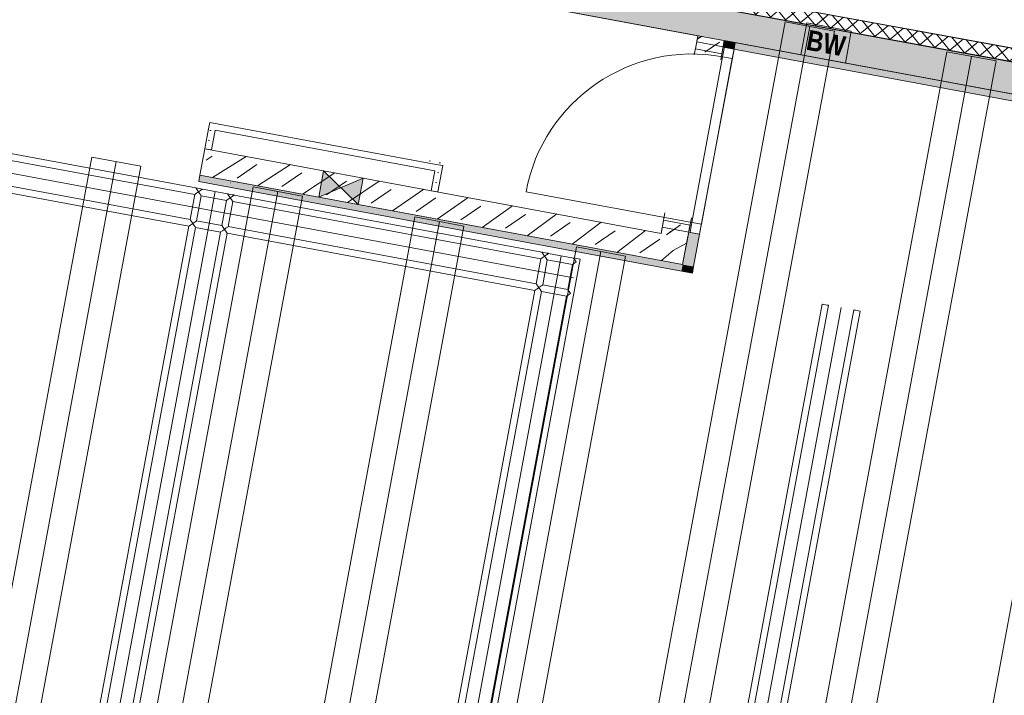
# Model space of a CAD drawing. Header units: metres. Extents: x 0 to 60282398, y -11592309 to 5708004.
# Tile 66 of 136: x 32353358.31 to 32353365.65, y 5707935.44 to 5707940.48. Entities that reach past the tile are written whole.
import ezdxf

# ---------------------------------------------------------------- set-up
doc = ezdxf.new("R2010")
doc.units = ezdxf.units.M
doc.header["$LTSCALE"] = 0.75
doc.header["$PDSIZE"] = 5
doc.linetypes.add('10417023$0$#9_Achse', pattern=[1.6, 0.00254, -1.59746])
doc.layers.get('0').update_dxf_attribs({"linetype": 'CONTINUOUS'})
for name, color, linetype, lineweight in [('10417023$0$#9_002_GES I Übersicht Erdgeschoss_1_101_Wand Aussen.A', 7, 'CONTINUOUS', 25), ('10417023$0$#9_002_GES I Übersicht Erdgeschoss_1_102_Wand Innen.A', 7, 'CONTINUOUS', 25), ('10417023$0$#9_002_GES I Übersicht Erdgeschoss_1_202_Innenwandbekleidung.A', 7, 'CONTINUOUS', 25), ('10417023$0$#9_002_GES I Übersicht Erdgeschoss_1_607b_Brandschutz 1_100', 7, 'CONTINUOUS', 25), ('10417023$0$#9_002_GES I Übersicht Erdgeschoss_1_707_Bestandsgebäude', 7, 'CONTINUOUS', 25), ('10417023$0$#9_002_GES I Übersicht Erdgeschoss_1_807b_Elektro 3D', 7, 'CONTINUOUS', 25), ('10417023$0$#9_002_GES I Übersicht Erdgeschoss_1_Neubau_102_Wand Innen.A', 7, 'CONTINUOUS', 25), ('10417023$0$#9_002_GES I Übersicht Erdgeschoss_1_Neubau_104_Decken.A', 7, 'CONTINUOUS', 25), ('10417023$0$#9_002_GES I Übersicht Erdgeschoss_1_Neubau_202_Innenwandbekleidun', 7, 'CONTINUOUS', 25), ('10417023$0$Keine', 7, 'CONTINUOUS', 13)]:
    doc.layers.add(name, color=color, linetype=linetype, lineweight=lineweight)
doc.styles.add('10417023$0$Arial Narrow (bold)', font='ARIALNB.TTF')
pattern_1 = [(44.99999999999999, (0, 0), (-0.1697056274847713, 0.1697056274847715), []), (44.99999999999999, (-0.08485281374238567, 0.08485281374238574), (-0.1697056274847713, 0.1697056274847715), [0.18, -0.05999999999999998])]
pattern_2 = [(0, (0, 0), (0, 0.075), [0.009999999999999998, -0.06500000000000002])]

# ---------------------------------------------------------------- blocks, each defined once
blk = doc.blocks.new('10417023$0$#9_MKO_LP5_ARC_GES_UP_00_002_P_G_modell (3D)')
at = {"layer": '10417023$0$#9_002_GES I Übersicht Erdgeschoss_1_101_Wand Aussen.A', "linetype": 'Continuous', "lineweight": 5, "true_color": 0xff0000}
h = blk.add_hatch(dxfattribs=at)
h.set_pattern_fill('#9_DÄMMUNG__HART_1_0001', color=1, style=0, pattern_type=2)
h.set_pattern_definition([(44.99999999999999, (0, 0), (-0.05656854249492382, 0.05656854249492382), []), (135.0000000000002, (0, 0), (0.05656854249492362, 0.056568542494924), [])])
h.paths.add_polyline_path([(-32353458.81857218, -5707777.060263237), (-32353491.87815165, -5707777.151573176), (-32353491.87786302, -5707777.242828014), (-32353488.711808, -5707777.242914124), (-32353458.81857218, -5707777.160344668)])
at = {"layer": '10417023$0$#9_002_GES I Übersicht Erdgeschoss_1_102_Wand Innen.A', "linetype": 'Continuous', "lineweight": 5, "true_color": 0xff0000}
h = blk.add_hatch(dxfattribs=at)
h.set_pattern_fill('#9_BETON__STAHLBETON_0001', color=1, style=0, pattern_type=2)
h.set_pattern_definition(pattern_1)
h.paths.add_polyline_path([(-32353484.92409519, -5707777.462796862), (-32353484.92409519, -5707777.562796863), (-32353484.72409519, -5707777.562796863), (-32353484.72409519, -5707777.462796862)])
h = blk.add_hatch(dxfattribs=at)
h.set_pattern_fill('#9_BETON__STAHLBETON_0001', color=1, style=0, pattern_type=2)
h.set_pattern_definition(pattern_1)
h.paths.add_polyline_path([(-32353484.92409519, -5707778.962828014), (-32353484.72409519, -5707778.962828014), (-32353484.72409519, -5707778.862828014), (-32353484.92409519, -5707778.862828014)])
at = {"layer": '10417023$0$#9_002_GES I Übersicht Erdgeschoss_1_202_Innenwandbekleidung.A', "linetype": 'Continuous', "lineweight": 5, "true_color": 0xff0000}
h = blk.add_hatch(dxfattribs=at)
h.set_pattern_fill('#9_GIPSKARTON_0001_1', color=1, style=0, pattern_type=2)
h.set_pattern_definition(pattern_2)
h.paths.add_polyline_path([(-32353488.38409519, -5707778.762828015), (-32353488.38409519, -5707778.812828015), (-32353488.33409519, -5707778.812828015)])
h = blk.add_hatch(dxfattribs=at)
h.set_pattern_fill('#9_GIPSKARTON_0001_1', color=1, style=0, pattern_type=2)
h.set_pattern_definition(pattern_2)
h.paths.add_polyline_path([(-32353488.33409519, -5707778.762828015), (-32353488.38409519, -5707778.762828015), (-32353488.33409519, -5707778.812828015)])
h = blk.add_hatch(dxfattribs=at)
h.set_pattern_fill('#9_GIPSKARTON_0001_1', color=1, style=0, pattern_type=2)
h.set_pattern_definition(pattern_2)
h.paths.add_polyline_path([(-32353486.66709519, -5707778.762828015), (-32353488.33409519, -5707778.762828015), (-32353488.33409519, -5707778.812828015), (-32353486.66709519, -5707778.812828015)])
h = blk.add_hatch(dxfattribs=at)
h.set_pattern_fill('#9_GIPSKARTON_0001_1', color=1, style=0, pattern_type=2)
h.set_pattern_definition(pattern_2)
h.paths.add_polyline_path([(-32353486.61709519, -5707778.762828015), (-32353486.66709519, -5707778.762828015), (-32353486.66709519, -5707778.812828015)])
at = {"layer": '10417023$0$#9_002_GES I Übersicht Erdgeschoss_1_202_Innenwandbekleidung.A', "linetype": 'Continuous', "lineweight": 5}
h = blk.add_hatch(dxfattribs=at)
h.set_pattern_fill('#9_GIPSKARTON_0001_1', color=255, style=0, pattern_type=2)
h.set_pattern_definition(pattern_2)
h.paths.add_polyline_path([(-32353486.66709519, -5707778.812828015), (-32353486.61709519, -5707778.812828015), (-32353486.61709519, -5707778.762828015)])
at = {"layer": '10417023$0$#9_002_GES I Übersicht Erdgeschoss_1_202_Innenwandbekleidung.A', "linetype": 'Continuous', "lineweight": 5, "true_color": 0xff0000}
h = blk.add_hatch(dxfattribs=at)
h.set_pattern_fill('#9_GIPSKARTON_0001_1', color=1, style=0, pattern_type=2)
h.set_pattern_definition(pattern_2)
h.paths.add_polyline_path([(-32353488.38409519, -5707778.812828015), (-32353488.38409519, -5707778.962828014), (-32353488.33409519, -5707778.962828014), (-32353488.33409519, -5707778.812828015)])
h = blk.add_hatch(dxfattribs=at)
h.set_pattern_fill('#9_GIPSKARTON_0001_1', color=1, style=0, pattern_type=2)
h.set_pattern_definition(pattern_2)
h.paths.add_polyline_path([(-32353486.66709519, -5707778.812828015), (-32353486.66709519, -5707778.962828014), (-32353486.61709519, -5707778.962828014), (-32353486.61709519, -5707778.812828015)])
at = {"layer": '10417023$0$#9_002_GES I Übersicht Erdgeschoss_1_Neubau_102_Wand Innen.A', "linetype": 'Continuous', "lineweight": 5, "true_color": 0xff0000}
h = blk.add_hatch(dxfattribs=at)
h.set_pattern_fill('#9_BETON__STAHLBETON_0001', color=1, style=0, pattern_type=2)
h.set_pattern_definition(pattern_1)
h.paths.add_polyline_path([(-32353491.64409519, -5707777.242828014), (-32353491.64409519, -5707777.462828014), (-32353458.49420428, -5707777.462827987), (-32353458.49420428, -5707776.822683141), (-32353458.71420428, -5707776.821624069), (-32353458.71420428, -5707777.159982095), (-32353488.711808, -5707777.242914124)])
h = blk.add_hatch(dxfattribs=at)
h.set_pattern_fill('#9_BETON__STAHLBETON_0001', color=1, style=0, pattern_type=2)
h.set_pattern_definition(pattern_1)
h.paths.add_polyline_path([(-32353484.72409518, -5707777.462828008), (-32353484.92409519, -5707777.462828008), (-32353484.92409519, -5707777.509328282), (-32353484.72409518, -5707777.509328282)])
h = blk.add_hatch(dxfattribs=at)
h.set_pattern_fill('#9_BETON__STAHLBETON_0001', color=1, style=0, pattern_type=2)
h.set_pattern_definition(pattern_1)
h.paths.add_polyline_path([(-32353484.92409519, -5707778.916328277), (-32353484.92409519, -5707778.962828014), (-32353484.72409518, -5707778.962828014), (-32353484.72409518, -5707778.916328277)])
h = blk.add_hatch(dxfattribs=at)
h.set_pattern_fill('#9_BETON__STAHLBETON_0001', color=1, style=0, pattern_type=2)
h.set_pattern_definition(pattern_1)
h.paths.add_polyline_path([(-32353484.92409519, -5707778.962828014), (-32353488.38409519, -5707778.962828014), (-32353488.38409519, -5707779.162828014), (-32353484.92409519, -5707779.162828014)])
h = blk.add_hatch(dxfattribs=at)
h.set_pattern_fill('#9_BETON__STAHLBETON_0001', color=1, style=0, pattern_type=2)
h.set_pattern_definition(pattern_1)
h.paths.add_polyline_path([(-32353484.72409519, -5707778.962828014), (-32353484.92409519, -5707778.962828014), (-32353484.72409519, -5707779.162828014)])
h = blk.add_hatch(dxfattribs=at)
h.set_pattern_fill('#9_BETON__STAHLBETON_0001', color=1, style=0, pattern_type=2)
h.set_pattern_definition(pattern_1)
h.paths.add_polyline_path([(-32353484.72409519, -5707778.962828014), (-32353484.92409519, -5707778.962828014), (-32353484.72409519, -5707779.162828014)])
h = blk.add_hatch(dxfattribs=at)
h.set_pattern_fill('#9_BETON__STAHLBETON_0001', color=1, style=0, pattern_type=2)
h.set_pattern_definition(pattern_1)
h.paths.add_polyline_path([(-32353484.72409519, -5707779.162828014), (-32353484.92409519, -5707778.962828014), (-32353484.92409519, -5707779.162828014)])
at = {"layer": '10417023$0$#9_002_GES I Übersicht Erdgeschoss_1_101_Wand Aussen.A', "color": 1, "linetype": 'Continuous', "lineweight": 18, "true_color": 0xff0000, "flags": 128}
blk.add_lwpolyline([(-32353458.81857218, -5707777.060263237), (-32353491.87815165, -5707777.151573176), (-32353491.87786302, -5707777.242828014), (-32353488.711808, -5707777.242914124), (-32353458.81857218, -5707777.160344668)], close=True, dxfattribs=at)
at = {"layer": '10417023$0$#9_002_GES I Übersicht Erdgeschoss_1_102_Wand Innen.A', "color": 1, "linetype": 'Continuous', "lineweight": 18, "true_color": 0xff0000, "flags": 128}
for points in [[(-32353484.92409519, -5707777.462796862), (-32353484.92409519, -5707777.562796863), (-32353484.72409519, -5707777.562796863), (-32353484.72409519, -5707777.462796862)], [(-32353484.92409519, -5707778.962828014), (-32353484.92409519, -5707778.862828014), (-32353484.72409519, -5707778.862828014), (-32353484.72409519, -5707779.162828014)]]:
    blk.add_lwpolyline(points, dxfattribs=at)
at = {"layer": '10417023$0$#9_002_GES I Übersicht Erdgeschoss_1_202_Innenwandbekleidung.A', "color": 1, "linetype": 'Continuous', "lineweight": 13, "true_color": 0xff0000}
for p, q in [((-32353488.38409519, -5707778.762828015), (-32353488.38409519, -5707778.812828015)), ((-32353486.66709519, -5707778.762828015), (-32353488.38409519, -5707778.762828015)), ((-32353486.61709519, -5707778.762828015), (-32353486.66709519, -5707778.762828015)), ((-32353486.61709519, -5707778.962828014), (-32353486.61709519, -5707778.762828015)), ((-32353488.38409519, -5707778.812828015), (-32353488.38409519, -5707778.962828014)), ((-32353488.33409519, -5707778.812828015), (-32353486.66709519, -5707778.812828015)), ((-32353488.33409519, -5707778.962828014), (-32353488.33409519, -5707778.812828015)), ((-32353486.66709519, -5707778.812828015), (-32353486.66709519, -5707778.962828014)), ((-32353488.33409519, -5707778.962828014), (-32353488.38409519, -5707778.962828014)), ((-32353486.66709519, -5707778.962828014), (-32353486.61709519, -5707778.962828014)), ((-32353484.72409519, -5707779.162828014), (-32353488.38409519, -5707779.162828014)), ((-32353488.38409519, -5707779.212828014), (-32353488.38409519, -5707779.162828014)), ((-32353484.64109519, -5707779.212828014), (-32353484.64109519, -5707779.162828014)), ((-32353488.38409519, -5707779.212828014), (-32353484.64109519, -5707779.212828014))]:
    blk.add_line(p, q, dxfattribs=at)
at = {"layer": '10417023$0$#9_002_GES I Übersicht Erdgeschoss_1_202_Innenwandbekleidung.A', "color": 1, "linetype": 'Continuous', "true_color": 0xff0000}
for points in [[(-32353484.72409519, -5707779.162828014), (-32353488.38409519, -5707779.162828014), (-32353484.72409519, -5707779.212828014), (-32353488.38409519, -5707779.212828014)], [(-32353484.64109519, -5707779.162828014), (-32353484.72409519, -5707779.162828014), (-32353484.64109519, -5707779.212828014)], [(-32353484.64109519, -5707779.212828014), (-32353484.72409519, -5707779.162828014), (-32353484.72409519, -5707779.212828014)]]:
    blk.add_solid(points, dxfattribs=at)
at = {"layer": '10417023$0$#9_002_GES I Übersicht Erdgeschoss_1_607b_Brandschutz 1_100', "color": 1, "linetype": 'Continuous', "lineweight": 13, "true_color": 0xff0000}
for p, q in [((-32353483.80613183, -5707777.220179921), (-32353484.14363331, -5707777.220179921)), ((-32353484.14363331, -5707777.220179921), (-32353484.14363331, -5707777.462827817)), ((-32353483.80613183, -5707777.462827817), (-32353483.80613183, -5707777.220179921)), ((-32353484.14363331, -5707777.462827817), (-32353483.80613183, -5707777.462827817))]:
    blk.add_line(p, q, dxfattribs=at)
at = {"layer": '10417023$0$#9_002_GES I Übersicht Erdgeschoss_1_707_Bestandsgebäude', "color": 1, "linetype": 'Continuous', "lineweight": 13, "true_color": 0xff0000}
blk.add_line((-32353491.87815165, -5707777.151573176), (-32353460.72702961, -5707777.065534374), dxfattribs=at)
at = {"layer": '10417023$0$#9_002_GES I Übersicht Erdgeschoss_1_807b_Elektro 3D', "color": 1, "linetype": 'Continuous', "lineweight": 13, "true_color": 0xff0000}
for p, q in [((-32353488.39649742, -5707779.262828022), (-32353491.00409519, -5707779.262828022)), ((-32353488.39649742, -5707779.312828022), (-32353491.00409519, -5707779.312828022)), ((-32353488.39314806, -5707779.262828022), (-32353488.39649742, -5707779.262828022)), ((-32353488.39314806, -5707779.266177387), (-32353488.39649742, -5707779.262828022)), ((-32353488.39649742, -5707779.312828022), (-32353488.39314806, -5707779.309478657)), ((-32353488.39649742, -5707779.312828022), (-32353488.39649742, -5707779.502828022)), ((-32353488.38399743, -5707779.262828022), (-32353488.39314806, -5707779.262828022)), ((-32353488.37149743, -5707779.262828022), (-32353488.38399743, -5707779.262828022)), ((-32353488.35899743, -5707779.262828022), (-32353488.37149743, -5707779.262828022)), ((-32353488.34984679, -5707779.262828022), (-32353488.35899743, -5707779.262828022)), ((-32353488.34649742, -5707779.262828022), (-32353488.34984679, -5707779.262828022)), ((-32353488.34649742, -5707779.262828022), (-32353488.34984679, -5707779.266177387)), ((-32353488.34984679, -5707779.309478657), (-32353488.34649742, -5707779.312828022)), ((-32353488.15649743, -5707779.262828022), (-32353488.34649742, -5707779.262828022)), ((-32353488.34649742, -5707779.312828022), (-32353488.34649742, -5707779.502828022)), ((-32353488.15649743, -5707779.312828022), (-32353488.34649742, -5707779.312828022)), ((-32353488.25149722, -5707779.262828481), (-32353488.25149722, -5707786.7394938)), ((-32353488.15314806, -5707779.262828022), (-32353488.15649743, -5707779.262828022)), ((-32353488.15314806, -5707779.266177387), (-32353488.15649743, -5707779.262828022)), ((-32353488.15649743, -5707779.312828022), (-32353488.15314806, -5707779.309478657)), ((-32353488.15649743, -5707779.312828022), (-32353488.15649743, -5707779.502828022)), ((-32353488.14399742, -5707779.262828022), (-32353488.15314806, -5707779.262828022)), ((-32353488.13149742, -5707779.262828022), (-32353488.14399742, -5707779.262828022)), ((-32353488.11899742, -5707779.262828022), (-32353488.13149742, -5707779.262828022)), ((-32353488.10984679, -5707779.262828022), (-32353488.11899742, -5707779.262828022)), ((-32353488.10649743, -5707779.262828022), (-32353488.10984679, -5707779.262828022)), ((-32353488.10649743, -5707779.262828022), (-32353488.10984679, -5707779.266177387)), ((-32353488.10984679, -5707779.309478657), (-32353488.10649743, -5707779.312828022)), ((-32353485.77249374, -5707779.262828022), (-32353488.10649743, -5707779.262828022)), ((-32353488.10649743, -5707779.312828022), (-32353488.10649743, -5707779.502828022)), ((-32353485.77249374, -5707779.312828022), (-32353488.10649743, -5707779.312828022)), ((-32353485.76914438, -5707779.262828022), (-32353485.77249374, -5707779.262828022)), ((-32353485.76914438, -5707779.266177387), (-32353485.77249374, -5707779.262828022)), ((-32353485.77249374, -5707779.312828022), (-32353485.76914438, -5707779.309478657)), ((-32353485.77249374, -5707779.312828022), (-32353485.77249374, -5707779.502828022)), ((-32353485.75999374, -5707779.262828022), (-32353485.76914438, -5707779.262828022)), ((-32353485.74749374, -5707779.262828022), (-32353485.75999374, -5707779.262828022)), ((-32353485.73499374, -5707779.262828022), (-32353485.74749374, -5707779.262828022)), ((-32353485.72584311, -5707779.262828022), (-32353485.73499374, -5707779.262828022)), ((-32353485.72249375, -5707779.262828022), (-32353485.72584311, -5707779.262828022)), ((-32353485.72249375, -5707779.262828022), (-32353485.72584311, -5707779.266177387)), ((-32353485.72584311, -5707779.309478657), (-32353485.72249375, -5707779.312828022)), ((-32353485.53249374, -5707779.262828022), (-32353485.72249375, -5707779.262828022)), ((-32353485.72249375, -5707779.312828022), (-32353485.72249375, -5707779.502828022)), ((-32353485.53249374, -5707779.312828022), (-32353485.72249375, -5707779.312828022)), ((-32353485.62749386, -5707779.262828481), (-32353485.62749386, -5707786.7394938)), ((-32353485.52914438, -5707779.262828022), (-32353485.53249374, -5707779.262828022)), ((-32353485.52914438, -5707779.266177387), (-32353485.53249374, -5707779.262828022)), ((-32353485.53249374, -5707779.312828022), (-32353485.52914438, -5707779.309478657)), ((-32353485.53249374, -5707779.312828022), (-32353485.53249374, -5707779.502828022)), ((-32353485.51999374, -5707779.262828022), (-32353485.52914438, -5707779.262828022)), ((-32353485.50749375, -5707779.262828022), (-32353485.51999374, -5707779.262828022)), ((-32353485.49499374, -5707779.262828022), (-32353485.50749375, -5707779.262828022)), ((-32353485.48584311, -5707779.262828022), (-32353485.49499374, -5707779.262828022)), ((-32353485.48249374, -5707779.262828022), (-32353485.48584311, -5707779.262828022)), ((-32353485.48249374, -5707779.262828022), (-32353485.48249374, -5707786.739494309)), ((-32353483.6451648, -5707779.262828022), (-32353483.64851416, -5707779.262828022)), ((-32353483.64851416, -5707779.262828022), (-32353483.64851416, -5707786.739494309)), ((-32353483.63601416, -5707779.262828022), (-32353483.6451648, -5707779.262828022)), ((-32353483.62351416, -5707779.262828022), (-32353483.63601416, -5707779.262828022)), ((-32353483.61101416, -5707779.262828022), (-32353483.62351416, -5707779.262828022)), ((-32353483.60186353, -5707779.262828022), (-32353483.61101416, -5707779.262828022)), ((-32353483.59851417, -5707779.262828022), (-32353483.60186353, -5707779.262828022)), ((-32353483.59851417, -5707779.262828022), (-32353483.59851417, -5707786.739494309)), ((-32353483.50351418, -5707779.262828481), (-32353483.50351418, -5707786.7394938)), ((-32353483.4051648, -5707779.262828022), (-32353483.40851416, -5707779.262828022)), ((-32353483.40851416, -5707779.262828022), (-32353483.40851416, -5707786.739494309)), ((-32353483.39601417, -5707779.262828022), (-32353483.4051648, -5707779.262828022)), ((-32353483.38351416, -5707779.262828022), (-32353483.39601417, -5707779.262828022)), ((-32353483.37101416, -5707779.262828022), (-32353483.38351416, -5707779.262828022)), ((-32353483.36186353, -5707779.262828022), (-32353483.37101416, -5707779.262828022)), ((-32353483.35851416, -5707779.262828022), (-32353483.36186353, -5707779.262828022)), ((-32353483.35851416, -5707779.262828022), (-32353483.35851416, -5707786.739494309)), ((-32353485.50755724, -5707779.40782793), (-32353491.26909567, -5707779.40782793)), ((-32353488.39649742, -5707779.502828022), (-32353491.00409519, -5707779.502828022)), ((-32353488.39314806, -5707779.506177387), (-32353488.39649742, -5707779.502828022)), ((-32353488.34649742, -5707779.502828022), (-32353488.34984679, -5707779.506177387)), ((-32353488.15649743, -5707779.502828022), (-32353488.34649742, -5707779.502828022)), ((-32353488.15314806, -5707779.506177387), (-32353488.15649743, -5707779.502828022)), ((-32353488.10649743, -5707779.502828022), (-32353488.10984679, -5707779.506177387)), ((-32353485.77249374, -5707779.502828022), (-32353488.10649743, -5707779.502828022)), ((-32353485.76914438, -5707779.506177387), (-32353485.77249374, -5707779.502828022)), ((-32353485.72249375, -5707779.502828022), (-32353485.72584311, -5707779.506177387)), ((-32353485.53249374, -5707779.502828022), (-32353485.72249375, -5707779.502828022)), ((-32353485.52914438, -5707779.506177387), (-32353485.53249374, -5707779.502828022)), ((-32353488.39649742, -5707779.552828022), (-32353491.00409519, -5707779.552828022)), ((-32353488.39649742, -5707779.552828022), (-32353488.39314806, -5707779.549478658)), ((-32353488.39649742, -5707779.552828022), (-32353488.39649742, -5707786.449494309)), ((-32353488.34984679, -5707779.549478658), (-32353488.34649742, -5707779.552828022)), ((-32353488.34649742, -5707779.552828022), (-32353488.34649742, -5707786.449494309)), ((-32353488.15649743, -5707779.552828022), (-32353488.34649742, -5707779.552828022)), ((-32353488.15649743, -5707779.552828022), (-32353488.15314806, -5707779.549478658)), ((-32353488.15649743, -5707779.552828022), (-32353488.15649743, -5707786.449494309)), ((-32353488.10984679, -5707779.549478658), (-32353488.10649743, -5707779.552828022)), ((-32353488.10649743, -5707779.552828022), (-32353488.10649743, -5707786.449494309)), ((-32353485.77249374, -5707779.552828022), (-32353488.10649743, -5707779.552828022)), ((-32353485.77249374, -5707779.552828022), (-32353485.76914438, -5707779.549478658)), ((-32353485.77249374, -5707779.552828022), (-32353485.77249374, -5707786.449494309)), ((-32353485.72584311, -5707779.549478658), (-32353485.72249375, -5707779.552828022)), ((-32353485.72249375, -5707779.552828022), (-32353485.72249375, -5707786.449494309)), ((-32353485.53249374, -5707779.552828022), (-32353485.72249375, -5707779.552828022)), ((-32353485.53249374, -5707779.552828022), (-32353485.52914438, -5707779.549478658)), ((-32353485.53249374, -5707779.552828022), (-32353485.53249374, -5707786.449494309))]:
    blk.add_line(p, q, dxfattribs=at)
at = {"layer": '10417023$0$#9_002_GES I Übersicht Erdgeschoss_1_807b_Elektro 3D', "color": 1, "linetype": 'Continuous', "lineweight": 13, "true_color": 0xff0000, "flags": 128}
for points in [[(-32353488.34984679, -5707779.309478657), (-32353488.35899743, -5707779.300328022), (-32353488.37149743, -5707779.287828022), (-32353488.38399743, -5707779.275328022), (-32353488.39314806, -5707779.266177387)], [(-32353488.34984679, -5707779.266177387), (-32353488.35899743, -5707779.275328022), (-32353488.37149743, -5707779.287828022), (-32353488.38399743, -5707779.300328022), (-32353488.39314806, -5707779.309478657)], [(-32353488.10984679, -5707779.309478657), (-32353488.11899742, -5707779.300328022), (-32353488.13149742, -5707779.287828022), (-32353488.14399742, -5707779.275328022), (-32353488.15314806, -5707779.266177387)], [(-32353488.10984679, -5707779.266177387), (-32353488.11899742, -5707779.275328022), (-32353488.13149742, -5707779.287828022), (-32353488.14399742, -5707779.300328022), (-32353488.15314806, -5707779.309478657)], [(-32353485.72584311, -5707779.309478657), (-32353485.73499374, -5707779.300328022), (-32353485.74749374, -5707779.287828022), (-32353485.75999374, -5707779.275328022), (-32353485.76914438, -5707779.266177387)], [(-32353485.72584311, -5707779.266177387), (-32353485.73499374, -5707779.275328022), (-32353485.74749374, -5707779.287828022), (-32353485.75999374, -5707779.300328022), (-32353485.76914438, -5707779.309478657)], [(-32353485.50755771, -5707779.287764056), (-32353485.51999374, -5707779.275328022), (-32353485.52914438, -5707779.266177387)], [(-32353485.52914438, -5707779.309478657), (-32353485.51999374, -5707779.300328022), (-32353485.50755771, -5707779.28789199)], [(-32353488.34984679, -5707779.549478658), (-32353488.35899743, -5707779.540328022), (-32353488.37149743, -5707779.527828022), (-32353488.38399743, -5707779.515328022), (-32353488.39314806, -5707779.506177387)], [(-32353488.34984679, -5707779.506177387), (-32353488.35899743, -5707779.515328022), (-32353488.37149743, -5707779.527828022), (-32353488.38399743, -5707779.540328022), (-32353488.39314806, -5707779.549478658)], [(-32353488.10984679, -5707779.549478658), (-32353488.11899742, -5707779.540328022), (-32353488.13149742, -5707779.527828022), (-32353488.14399742, -5707779.515328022), (-32353488.15314806, -5707779.506177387)], [(-32353488.10984679, -5707779.506177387), (-32353488.11899742, -5707779.515328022), (-32353488.13149742, -5707779.527828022), (-32353488.14399742, -5707779.540328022), (-32353488.15314806, -5707779.549478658)], [(-32353485.72584311, -5707779.549478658), (-32353485.73499374, -5707779.540328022), (-32353485.74749374, -5707779.527828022), (-32353485.75999374, -5707779.515328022), (-32353485.76914438, -5707779.506177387)], [(-32353485.72584311, -5707779.506177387), (-32353485.73499374, -5707779.515328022), (-32353485.74749374, -5707779.527828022), (-32353485.75999374, -5707779.540328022), (-32353485.76914438, -5707779.549478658)], [(-32353485.50755771, -5707779.527764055), (-32353485.51999374, -5707779.515328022), (-32353485.52914438, -5707779.506177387)], [(-32353485.52914438, -5707779.549478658), (-32353485.51999374, -5707779.540328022), (-32353485.50755771, -5707779.52789199)]]:
    blk.add_lwpolyline(points, dxfattribs=at)
at = {"layer": '10417023$0$#9_002_GES I Übersicht Erdgeschoss_1_Neubau_102_Wand Innen.A', "color": 1, "linetype": 'Continuous', "lineweight": 18, "true_color": 0xff0000}
for p, q in [((-32353458.71420428, -5707777.159982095), (-32353488.711808, -5707777.242914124)), ((-32353491.64409519, -5707777.462828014), (-32353484.92409519, -5707777.462828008)), ((-32353484.92409519, -5707777.462828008), (-32353484.92409519, -5707777.509328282)), ((-32353484.72409519, -5707777.462828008), (-32353462.62410621, -5707777.46282799)), ((-32353484.72409519, -5707777.50932826), (-32353484.72409519, -5707777.462828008)), ((-32353484.7240945, -5707777.509328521), (-32353484.92409474, -5707777.509328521)), ((-32353484.92409519, -5707778.916328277), (-32353484.92409519, -5707778.962828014)), ((-32353484.7240945, -5707778.91632887), (-32353484.92409474, -5707778.91632887)), ((-32353484.72409519, -5707778.962828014), (-32353484.72409519, -5707778.916328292)), ((-32353487.48408442, -5707778.962828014), (-32353488.38409519, -5707778.962828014)), ((-32353488.38409519, -5707779.162828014), (-32353488.38409519, -5707778.962828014)), ((-32353487.18408443, -5707778.962828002), (-32353487.48408442, -5707778.962828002)), ((-32353484.92409519, -5707778.962828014), (-32353487.18408443, -5707778.962828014)), ((-32353484.72409519, -5707779.162828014), (-32353484.72409519, -5707778.962828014)), ((-32353484.72409519, -5707779.162828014), (-32353484.72409519, -5707778.962828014)), ((-32353488.38409519, -5707779.162828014), (-32353487.48408442, -5707779.162828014)), ((-32353487.48408442, -5707779.162828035), (-32353487.18408443, -5707779.162828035)), ((-32353487.18408443, -5707779.162828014), (-32353484.72409519, -5707779.162828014))]:
    blk.add_line(p, q, dxfattribs=at)
at = {"layer": '10417023$0$#9_002_GES I Übersicht Erdgeschoss_1_Neubau_102_Wand Innen.A', "color": 1, "linetype": 'Continuous', "lineweight": 13, "true_color": 0xff0000}
for p, q in [((-32353462.40409519, -5707777.170183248), (-32353488.711808, -5707777.242914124)), ((-32353491.64409519, -5707777.462828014), (-32353462.40409519, -5707777.462827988)), ((-32353484.72409519, -5707777.509328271), (-32353484.92409474, -5707777.509328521)), ((-32353484.71409449, -5707777.584327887), (-32353484.71409449, -5707777.509328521)), ((-32353484.71409449, -5707777.509328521), (-32353484.64109455, -5707777.509328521)), ((-32353484.64109455, -5707777.509328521), (-32353484.64109455, -5707777.599328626)), ((-32353484.64109455, -5707777.584327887), (-32353484.71409449, -5707777.584327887)), ((-32353484.71409449, -5707777.584327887), (-32353484.64109455, -5707777.584327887)), ((-32353484.71409449, -5707778.84132806), (-32353484.71409449, -5707777.584327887)), ((-32353484.64109455, -5707777.599328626), (-32353484.64109455, -5707777.584327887)), ((-32353484.64109455, -5707777.584327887), (-32353484.64109455, -5707778.84132806)), ((-32353484.71409449, -5707778.84132806), (-32353485.97109466, -5707778.84132806)), ((-32353484.64109455, -5707778.84132806), (-32353484.71409449, -5707778.84132806)), ((-32353484.71409449, -5707778.84132806), (-32353484.71409449, -5707778.91632887)), ((-32353484.64109455, -5707778.84132806), (-32353484.71409449, -5707778.84132806)), ((-32353484.64109455, -5707778.91632887), (-32353484.64109455, -5707778.826328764)), ((-32353484.64109455, -5707778.826328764), (-32353484.64109455, -5707778.84132806)), ((-32353484.72409519, -5707778.916328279), (-32353484.92409474, -5707778.91632887)), ((-32353484.71409449, -5707778.91632887), (-32353484.64109455, -5707778.91632887)), ((-32353487.48408474, -5707779.162828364), (-32353487.18408439, -5707778.96282813)), ((-32353487.48408474, -5707778.96282813), (-32353487.18408439, -5707779.162828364)), ((-32353487.48408442, -5707778.962828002), (-32353487.48408442, -5707779.162828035)), ((-32353487.18408443, -5707779.162828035), (-32353487.18408443, -5707778.962828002))]:
    blk.add_line(p, q, dxfattribs=at)
at = {"layer": '10417023$0$#9_002_GES I Übersicht Erdgeschoss_1_Neubau_102_Wand Innen.A', "color": 1, "linetype": '10417023$0$#9_Achse', "lineweight": 13, "true_color": 0xff0000}
for p, q in [((-32353484.92409474, -5707777.509328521), (-32353484.92409474, -5707778.91632887)), ((-32353484.7240945, -5707777.509328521), (-32353484.7240945, -5707778.91632887))]:
    blk.add_line(p, q, dxfattribs=at)
at = {"layer": '10417023$0$#9_002_GES I Übersicht Erdgeschoss_1_Neubau_102_Wand Innen.A', "color": 1, "linetype": 'Continuous', "lineweight": 13, "true_color": 0xff0000}
blk.add_arc((-32353484.71409519, -5707778.84132828), 1.257000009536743, 90, 179.9999999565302, dxfattribs=at)
at = {"layer": '10417023$0$#9_002_GES I Übersicht Erdgeschoss_1_Neubau_102_Wand Innen.A', "color": 1, "linetype": 'Continuous', "lineweight": 5, "true_color": 0xff0000, "transparency": 33554687}
for p in [(-32353484.72409519, -5707777.509328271), (-32353484.72409519, -5707777.509328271), (-32353484.72409519, -5707778.916328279), (-32353484.72409519, -5707778.916328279)]:
    blk.add_point(p, dxfattribs=at)
at = {"layer": '10417023$0$#9_002_GES I Übersicht Erdgeschoss_1_Neubau_102_Wand Innen.A', "color": 1, "linetype": 'Continuous', "true_color": 0xff0000}
for points in [[(-32353487.48408442, -5707778.962828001), (-32353487.48408442, -5707779.162828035), (-32353487.33408443, -5707779.062828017)], [(-32353487.18408443, -5707778.962828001), (-32353487.33408443, -5707779.062828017), (-32353487.18408443, -5707779.162828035)]]:
    blk.add_solid(points, dxfattribs=at)
at = {"layer": '10417023$0$#9_002_GES I Übersicht Erdgeschoss_1_Neubau_104_Decken.A', "color": 1, "linetype": 'Continuous', "lineweight": 13, "true_color": 0xff0000}
for p, q in [((-32353484.30251468, -5707788.759575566), (-32353484.30251468, -5707777.242827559)), ((-32353483.92951439, -5707777.242827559), (-32353484.30251468, -5707777.242827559)), ((-32353484.11601381, -5707788.759575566), (-32353484.11601381, -5707777.242827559)), ((-32353483.92951439, -5707788.759575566), (-32353483.92951439, -5707777.242827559)), ((-32353483.07751397, -5707788.759575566), (-32353483.07751397, -5707777.242827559)), ((-32353482.70451368, -5707777.242827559), (-32353483.07751397, -5707777.242827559)), ((-32353482.89101455, -5707788.759575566), (-32353482.89101455, -5707777.242827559)), ((-32353482.70451368, -5707788.759575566), (-32353482.70451368, -5707777.242827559)), ((-32353481.8525147, -5707788.759575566), (-32353481.8525147, -5707777.242827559)), ((-32353489.20250598, -5707786.824536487), (-32353489.20250598, -5707779.177826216)), ((-32353488.82950569, -5707779.177826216), (-32353489.20250598, -5707779.177826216)), ((-32353489.01600511, -5707786.824536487), (-32353489.01600511, -5707779.177826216)), ((-32353488.82950569, -5707786.824536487), (-32353488.82950569, -5707779.177826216)), ((-32353487.97750383, -5707786.824536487), (-32353487.97750383, -5707779.177826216)), ((-32353487.60450353, -5707779.177826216), (-32353487.97750383, -5707779.177826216)), ((-32353487.7910044, -5707786.824536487), (-32353487.7910044, -5707779.177826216)), ((-32353487.60450353, -5707786.824536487), (-32353487.60450353, -5707779.177826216)), ((-32353486.75250456, -5707786.824536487), (-32353486.75250456, -5707779.177826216)), ((-32353486.37950427, -5707779.177826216), (-32353486.75250456, -5707779.177826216)), ((-32353486.56600369, -5707786.824536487), (-32353486.56600369, -5707779.177826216)), ((-32353486.37950427, -5707786.824536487), (-32353486.37950427, -5707779.177826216)), ((-32353485.52750529, -5707786.824536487), (-32353485.52750529, -5707779.177826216)), ((-32353485.154505, -5707779.177826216), (-32353485.52750529, -5707779.177826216)), ((-32353485.34100442, -5707786.824536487), (-32353485.34100442, -5707779.177826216)), ((-32353485.154505, -5707786.824536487), (-32353485.154505, -5707779.177826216))]:
    blk.add_line(p, q, dxfattribs=at)
at = {"layer": '10417023$0$#9_002_GES I Übersicht Erdgeschoss_1_Neubau_104_Decken.A', "color": 1, "linetype": 'Continuous', "lineweight": 13, "true_color": 0xff0000, "flags": 128}
for points in [[(-32353499.24365664, -5707781.952985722), (-32353499.24365668, -5707777.242828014), (-32353491.34430819, -5707777.240905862), (-32353491.34429377, -5707777.249004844), (-32353488.711808, -5707777.242914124), (-32353474.36909785, -5707777.203502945), (-32353467.58052395, -5707777.184627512), (-32353458.71420428, -5707777.159975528), (-32353458.7142043, -5707776.82162203), (-32353452.08528951, -5707776.852814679), (-32353452.08528951, -5707777.242828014), (-32353452.08528951, -5707779.426313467), (-32353449.88417032, -5707779.426313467), (-32353449.88417032, -5707779.646313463), (-32353454.47117382, -5707779.646313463), (-32353454.47117382, -5707790.51957689), (-32353496.34426422, -5707790.51957689), (-32353496.34426422, -5707785.84991685), (-32353499.24365677, -5707785.84991685)], [(-32353484.71445275, -5707788.539576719), (-32353462.62409519, -5707788.539576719), (-32353462.62409519, -5707777.462827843), (-32353491.42409519, -5707777.462827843), (-32353491.42409519, -5707786.839576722), (-32353484.71445275, -5707786.839576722)]]:
    blk.add_lwpolyline(points, close=True, dxfattribs=at)
at = {"layer": '10417023$0$#9_002_GES I Übersicht Erdgeschoss_1_Neubau_104_Decken.A', "color": 1, "linetype": 'Continuous', "true_color": 0xff0000}
blk.add_solid([(-32353481.45851404, -5707785.162576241), (-32353480.648514, -5707785.162576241), (-32353480.82710371, -5707784.983986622), (-32353480.648514, -5707779.112576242)], dxfattribs=at)
at = {"layer": '10417023$0$#9_002_GES I Übersicht Erdgeschoss_1_Neubau_202_Innenwandbekleidun', "color": 1, "linetype": 'Continuous', "lineweight": 13, "true_color": 0xff0000}
for p, q in [((-32353462.62410527, -5707777.462828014), (-32353484.72409519, -5707777.462828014)), ((-32353484.72409519, -5707777.462828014), (-32353484.72409519, -5707777.512828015)), ((-32353484.72409519, -5707777.462828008), (-32353484.72409519, -5707777.512828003)), ((-32353484.64109519, -5707777.462828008), (-32353484.72409519, -5707777.462828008)), ((-32353484.64109519, -5707777.512828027), (-32353484.64109519, -5707777.462828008)), ((-32353484.72409519, -5707777.512828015), (-32353462.62410527, -5707777.512828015)), ((-32353484.71109463, -5707777.512827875), (-32353484.7240945, -5707777.512827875)), ((-32353484.71109463, -5707777.512827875), (-32353484.7240945, -5707777.512827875)), ((-32353484.64109455, -5707777.512827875), (-32353484.71109463, -5707777.512827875)), ((-32353484.64109455, -5707777.512827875), (-32353484.71109463, -5707777.512827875)), ((-32353484.64109455, -5707778.91632887), (-32353484.64109455, -5707777.512827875)), ((-32353484.72409519, -5707778.916328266), (-32353484.72409519, -5707779.162828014)), ((-32353484.71109463, -5707778.91632887), (-32353484.7240945, -5707778.91632887)), ((-32353484.71109463, -5707778.91632887), (-32353484.7240945, -5707778.91632887)), ((-32353484.64109455, -5707778.91632887), (-32353484.71109463, -5707778.91632887)), ((-32353484.64109455, -5707778.91632887), (-32353484.71109463, -5707778.91632887)), ((-32353484.64109519, -5707779.162828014), (-32353484.64109519, -5707778.916328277))]:
    blk.add_line(p, q, dxfattribs=at)
at = {"layer": '10417023$0$#9_002_GES I Übersicht Erdgeschoss_1_Neubau_202_Innenwandbekleidun', "color": 1, "linetype": 'Continuous', "true_color": 0xff0000}
for points in [[(-32353462.62410527, -5707777.462828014), (-32353484.72409519, -5707777.462828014), (-32353462.62410527, -5707777.512828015), (-32353484.72409519, -5707777.512828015)], [(-32353484.6410952, -5707777.462828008), (-32353484.72409519, -5707777.462828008), (-32353484.6410952, -5707777.512828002), (-32353484.72409519, -5707777.512828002)], [(-32353484.72409519, -5707778.916328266), (-32353484.72409519, -5707779.162828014), (-32353484.6410952, -5707778.916328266), (-32353484.6410952, -5707779.162828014)]]:
    blk.add_solid(points, dxfattribs=at)
at = {"layer": '10417023$0$#9_002_GES I Übersicht Erdgeschoss_1_607b_Brandschutz 1_100', "color": 1, "true_color": 0xff0000, "insert": (-32353483.97488251, -5707777.342916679), "char_height": 0.1502737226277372, "attachment_point": 5, "line_spacing_factor": 1.002187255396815, "style": '10417023$0$Arial Narrow (bold)'}
blk.add_mtext('BW ', dxfattribs=at)
blk = doc.blocks.new('10417023$0$2_MKO_LP5_LAN_GES_UP_00_002_V_A (3D)')
at = {"layer": '10417023$0$Keine'}
blk.add_blockref('10417023$0$#9_MKO_LP5_ARC_GES_UP_00_002_P_G_modell (3D)', (0, 0), dxfattribs=at)
blk = doc.blocks.new('10417023')
at = {"layer": '10417023$0$Keine', "rotation": 349.4819372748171}
blk.add_blockref('10417023$0$2_MKO_LP5_LAN_GES_UP_00_002_V_A (3D)', (65205154.93137175, 5413829.557758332), dxfattribs=at)

msp = doc.modelspace()

# ---------------------------------------------------------------- block references
msp.add_blockref('10417023', (0, 0))

doc.saveas('drawing.dxf')
